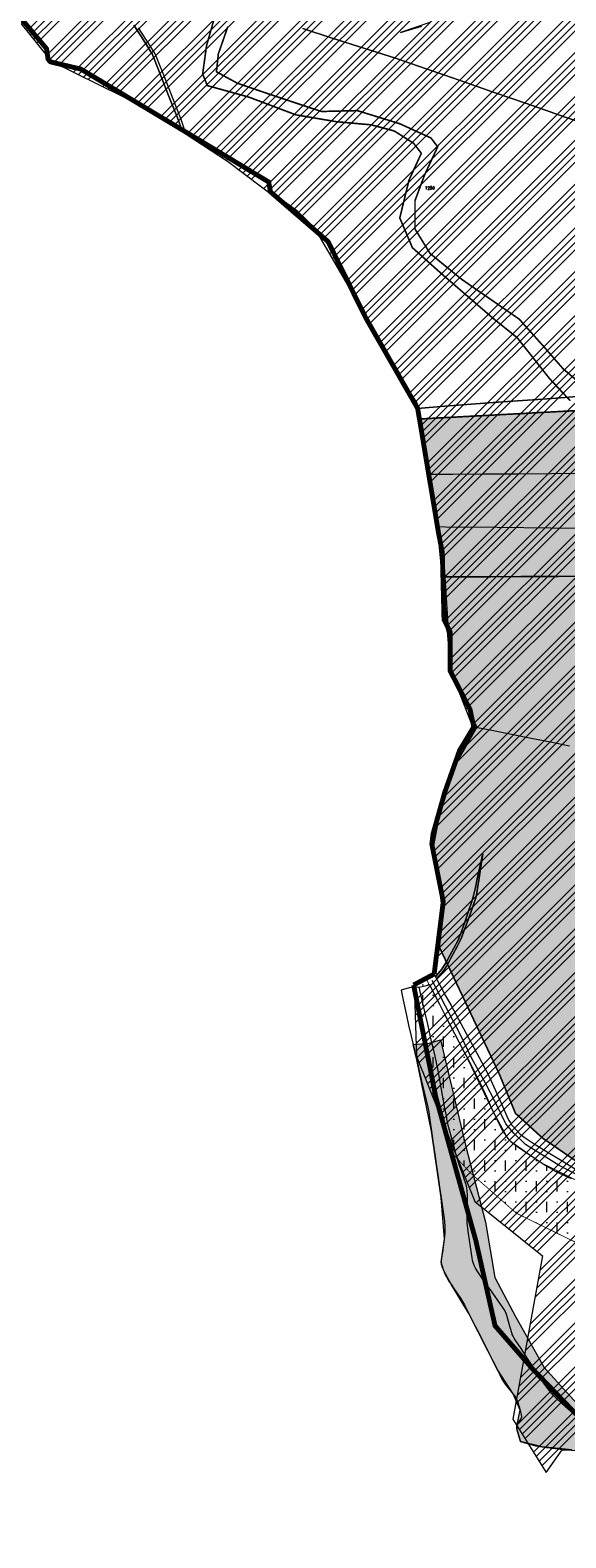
# Model space of a CAD drawing. Header units: metres. Extents: x 578835 to 593571, y 248557 to 255108.
# Tile 49 of 251: x 581736 to 582395, y 248723 to 250577. Entities that reach past the tile are written whole.
import ezdxf

# ---------------------------------------------------------------- set-up
doc = ezdxf.new("R2010")
doc.units = ezdxf.units.M
for name, pattern in [('CACHEX2', [0.75, 0.5, -0.25]), ('CONTINU', [0]), ('SOLID_LINE', [0])]:
    doc.linetypes.add(name, pattern=pattern)
for name, color, linetype, lineweight in [('Cad-HYDROGRAPHI_COURS_D_EAU28', 5, 'SOLID_LINE', 0), ('Cad-PARCELLAIRE_PARCELLE1', 250, 'SOLID_LINE', 0), ('Cad-RESEAU_ROUT_AXE_DE_VOIE26', 255, 'SOLID_LINE', 0), ('Cad-RESEAU_ROUT_LIMITE_DE_VOIE_P23', 8, 'SOLID_LINE', 0), ('Cad-TOPONYMIE_NUMERO_DE_PARCELL182', 250, 'SOLID_LINE', 0), ('EBC', 114, 'Continuous', 53), ('EBC hachures', 114, 'Continuous', 18), ('PLU', 7, 'CACHEX2', 5), ('PPRI global - contour', 152, 'Continuous', 5), ('PPRI global - hachures', 152, 'Continuous', 5), ('PPRIF - contour', 10, 'Continuous', 9), ('Recul 75m', 7, 'CONTINU', 5)]:
    doc.layers.add(name, color=color, linetype=linetype, lineweight=lineweight)
doc.styles.add('TEXTSTYLE_45_11', font='txt.shx', dxfattribs={"oblique": 50})

msp = doc.modelspace()

# ---------------------------------------------------------------- hatches: boundary and pattern name
at = {"layer": 'EBC hachures'}
h = msp.add_hatch(dxfattribs=at)
h.set_pattern_fill('EBC', color=256, scale=6, style=0, pattern_type=2)
h.set_pattern_definition([(0, (0, 0), (0, 48), []), (90, (0, 0), (-48, 3e-15), []), (90, (6, 0), (-48, 3e-15), [-21, 6, -21]), (90, (42, 0), (-48, 3e-15), [-21, 6, -21]), (0, (0, 6), (0, 48), [-21, 6, -21]), (0, (0, 42), (0, 48), [-21, 6, -21]), (90, (6.6, 0), (-48, 3e-15), [-18, 3, -6, 3, -18]), (90, (41.4, 0), (-48, 3e-15), [-18, 3, -6, 3, -18]), (90, (7.2, 0), (-48, 3e-15), [-16.2, 1.8, -12, 1.8, -16.2]), (90, (40.8, 0), (-48, 3e-15), [-16.2, 1.8, -12, 1.8, -16.2]), (90, (7.8, 0), (-48, 3e-15), [-15, 1.2, -15.6, 1.2, -15]), (90, (40.2, 0), (-48, 3e-15), [-15, 1.2, -15.6, 1.2, -15]), (90, (8.4, 0), (-48, 3e-15), [-14.4, 0.6, -18, 0.6, -14.4]), (90, (39.6, 0), (-48, 3e-15), [-14.4, 0.6, -18, 0.6, -14.4]), (90, (9, 0), (-48, 3e-15), [-13.5, 0.6, -19.8, 0.6, -13.5]), (90, (39, 0), (-48, 3e-15), [-13.5, 0.6, -19.8, 0.6, -13.5]), (90, (9.6, 0), (-48, 3e-15), [-12.6, 0.6, -21.6, 0.6, -12.6]), (90, (38.4, 0), (-48, 3e-15), [-12.6, 0.6, -21.6, 0.6, -12.6]), (90, (10.2, 0), (-48, 3e-15), [-12, 0.6, -22.8, 0.6, -12]), (90, (37.8, 0), (-48, 3e-15), [-12, 0.6, -22.8, 0.6, -12]), (90, (10.8, 0), (-48, 3e-15), [-11.4, 0.3, -24.6, 0.3, -11.4]), (90, (37.2, 0), (-48, 3e-15), [-11.4, 0.3, -24.6, 0.3, -11.4]), (90, (11.28, 0), (-48, 3e-15), [-11.22, 0, -25.56, 0, -11.22]), (90, (36.72, 0), (-48, 3e-15), [-11.22, 0, -25.56, 0, -11.22]), (0, (0, 6.6), (0, 48), [-18, 3, -6, 3, -18]), (0, (0, 41.4), (0, 48), [-18, 3, -6, 3, -18]), (0, (0, 7.2), (0, 48), [-16.2, 1.8, -12, 1.8, -16.2]), (0, (0, 40.8), (0, 48), [-16.2, 1.8, -12, 1.8, -16.2]), (0, (0, 7.8), (0, 48), [-15, 1.2, -15.6, 1.2, -15]), (0, (0, 40.2), (0, 48), [-15, 1.2, -15.6, 1.2, -15]), (0, (0, 8.4), (0, 48), [-14.4, 0.6, -18, 0.6, -14.4]), (0, (0, 39.6), (0, 48), [-14.4, 0.6, -18, 0.6, -14.4]), (0, (0, 9), (0, 48), [-13.5, 0.6, -19.8, 0.6, -13.5]), (0, (0, 39), (0, 48), [-13.5, 0.6, -19.8, 0.6, -13.5]), (0, (0, 9.6), (0, 48), [-12.6, 0.6, -21.6, 0.6, -12.6]), (0, (0, 38.4), (0, 48), [-12.6, 0.6, -21.6, 0.6, -12.6]), (0, (0, 10.2), (0, 48), [-12, 0.6, -22.8, 0.6, -12]), (0, (0, 37.8), (0, 48), [-12, 0.6, -22.8, 0.6, -12]), (0, (0, 10.8), (0, 48), [-11.4, 0.3, -24.6, 0.3, -11.4]), (0, (0, 37.2), (0, 48), [-11.4, 0.3, -24.6, 0.3, -11.4])])
h.paths.add_polyline_path([(582522.1, 249330.1), (582503.2, 249273.5), (582487.3, 249246.4), (582471.8, 249222.5), (582437.8, 249170.6), (582417.2, 249179.1), (582366.2, 249214.1), (582332.6, 249244.7), (582312.5, 249293.6), (582253.4, 249418.8), (582236.4, 249454.7), (582241.9, 249501.7), (582231.7, 249573.8), (582243.1, 249633.5), (582259.3, 249674.6), (582285, 249719.8), (582253.1, 249787.4), (582247.6, 249854.3), (582236.7, 249965.5), (582214.9, 250098.8), (582887.7, 250134.7), (582882.7, 250075.7), (582898.2, 250049.4), (582892.8, 249964), (582890.6, 249939.1), (582888.2, 249876.3), (582885.7, 249839.2), (582883.3, 249805.4), (582867.6, 249776.2), (582851, 249770.3), (582842.9, 249734.6), (582841.4, 249702.4), (582833.9, 249676.7), (582833.6, 249655), (582820.1, 249631.9), (582800.1, 249620.3), (582776.6, 249602), (582738.6, 249551.3), (582719.3, 249494), (582726.6, 249444.6), (582717.4, 249404.3), (582698.1, 249367.6), (582669.8, 249337.4), (582624, 249320.9)])
at = {"layer": 'PPRI global - hachures', "ltscale": 0.4}
h = msp.add_hatch(dxfattribs=at)
h.set_pattern_fill('ANSI36', color=256, scale=2, style=0)
h.paths.add_polyline_path([(582226.5, 249330.9), (582240.3, 249335.2), (582271.2, 249205.5), (582295.6, 249110.8), (582307.3, 249042.8), (582332.9, 248993.9), (582368, 248932.2), (582408.4, 248887.6), (582442.4, 248883.3), (582485, 248883.3), (582549.8, 248887.6), (582624.3, 248902.4), (582672.2, 248909.9), (582733.9, 248911), (582801.9, 248920.5), (582863.6, 248941.8), (582906.2, 248968.4), (582983.8, 249036.4), (583026.4, 249086.4), (583053, 249111.9), (583068.9, 249136.4), (583110.6, 249166.2), (583157.4, 249180.1), (583178.6, 249202.4), (583219.1, 249254.5), (583244.6, 249284.3), (583286.1, 249317.2), (583320.1, 249352.3), (583341.4, 249383.1), (583394.6, 249327.9), (583260.6, 249216.2), (583242.5, 249213), (583236.1, 249206.6), (583236.1, 249198.1), (583197.8, 249158.8), (583191.4, 249146), (583190.3, 249130.1), (583092.5, 249078), (583057.4, 249045), (583025.5, 249017.4), (583009.5, 248992.9), (582997.7, 248979.8), (582976.4, 248969.1), (582966.8, 248963.8), (582966.8, 248953.2), (582980.6, 248925.5), (582987, 248901.1), (582986.2, 248893), (582976.2, 248880.8), (582962, 248866.1), (582941.5, 248866.3), (582884.9, 248868.8), (582853.7, 248867.4), (582826.1, 248860.2), (582790, 248846.5), (582766.1, 248831.9), (582751.5, 248811.3), (582736.6, 248791.5), (582723.5, 248789.5), (582688.6, 248794.7), (582621.5, 248802.9), (582549.3, 248810.2), (582516.7, 248819.2), (582479.3, 248824.5), (582443.2, 248827.5), (582402, 248830.7), (582365.4, 248834.6), (582338.7, 248841.3), (582334.8, 248855.1), (582334.7, 248862), (582338.5, 248879.8), (582329.7, 248899.7), (582310, 248930.1), (582275.3, 248998.7), (582253.9, 249034), (582244.5, 249051.1), (582241.4, 249061.6), (582245.1, 249090.2), (582241.4, 249141), (582229.4, 249223), (582211.3, 249310.5), (582206.8, 249329.5)])
at = {"layer": 'PPRIF - contour', "lineweight": 15}
h = msp.add_hatch(dxfattribs=at)
h.set_pattern_fill('ANSI34', color=30, scale=2, style=0)
h.paths.add_polyline_path([(583168.6, 249236.6), (583178, 249273.4), (583184.2, 249314.4), (583186.9, 249348.5), (583183.8, 249412.7), (583188.3, 249497.8), (583209.6, 249638.6), (583209.6, 249654.2), (583202.9, 249764.7), (583181.2, 249772.5), (583212.2, 249841.8), (583235.3, 249974.6), (583193.5, 249985.1), (583186, 250045.5), (583188.3, 250067.2), (583195.8, 250078.1), (583245.8, 250078.4), (583251, 250132.9), (583194.3, 250138.8), (583209.9, 250168.3), (583209.2, 250188.5), (583208.2, 250203.8), (583217.4, 250267.6), (583213.6, 250277.4), (583257, 250284.7), (583262.3, 250350.3), (583266.2, 250436.4), (583274.5, 250436.7), (583214.4, 250499.3), (583184.6, 250537.4), (583218.9, 250547.1), (583241.1, 250552.1), (583269.7, 250547.1), (583271.2, 250569.5), (583274.9, 250580.7), (583286.5, 250597.8), (583293.7, 250716.6), (583278.7, 250731.4), (583193.7, 250750.3), (583156.8, 250759.3), (583135.7, 250831.5), (583141.4, 250856.5), (583145.7, 250864), (583161.1, 250891.6), (583169.3, 250905.2), (583172.6, 250920.3), (583171.5, 250936.4), (583169.3, 250950.6), (583181.9, 251003.3), (583206.9, 251084), (583216.6, 251114.1), (583232.4, 251161.8), (583245.3, 251209.4), (583234.5, 251210.9), (583234.1, 251288.1), (583244.7, 251288.4), (583237.9, 251328.7), (583229.5, 251356), (583200.1, 251357.4), (583190.5, 251371.4), (583189.7, 251379.6), (583190.1, 251406.1), (583244.2, 251415.8), (583256, 251419), (583270.7, 251430.9), (583295.5, 251440.9), (583325.2, 251451.6), (583340.9, 251464.4), (583366, 251457.9), (583398.6, 251444.9), (583422.1, 251436.4), (583417.6, 251462.9), (583418.1, 251496), (583409.1, 251546.1), (583400.1, 251585.2), (583360, 251579.2), (583345, 251609.2), (583333.9, 251624.8), (583325.9, 251633.3), (583319.4, 251648.3), (583296.3, 251649.3), (583292.3, 251666.9), (583282, 251764.4), (583240.6, 251790), (583212.8, 251805.8), (583221.3, 251831.8), (583251.4, 251830.5), (583273, 251828.2), (583262.7, 251903.9), (583199.7, 251895.4), (583192.9, 251945.3), (583256.3, 251954.3), (583243.7, 252050.5), (583214.5, 252068.3), (583208.7, 252073.7), (583201.9, 252137.9), (583178.1, 252135.2), (583184, 252176.1), (583226.7, 252181.7), (583216.8, 252253.1), (583211, 252307.9), (583193.4, 252422.3), (583179, 252519.8), (583167.7, 252607.7), (583178.5, 252614.4), (583188.3, 252625.4), (583184.9, 252642), (583192.1, 252639.8), (583210.9, 252641.9), (583205, 252676.9), (583200.1, 252708.5), (583205, 252708), (583195, 252797.4), (583191, 252799.3), (583173.5, 252800.6), (583168.1, 252797.6), (583165.7, 252793.8), (583165.7, 252787.7), (583073, 252815.4), (583065.7, 252814.1), (583065.9, 252812.7), (583046.9, 252808.3), (583047, 252816), (582997.1, 252812.4), (582995.9, 252782.4), (582980.2, 252787.7), (582949.9, 252804.9), (582947.3, 252800.7), (582935.2, 252777.6), (582924.4, 252768.8), (582917.3, 252760.6), (582910.9, 252748.5), (582903.8, 252736.4), (582880, 252724.9), (582817.6, 252706.2), (582782.6, 252696.4), (582747.7, 252696.6), (582653.2, 252726.3), (582583.5, 252736.7), (582547.5, 252745.9), (582391.9, 252693.8), (582342.7, 252696.6), (582258, 252701.1), (582228.9, 252730), (582194.3, 252754.7), (582137.1, 252749.1), (582028.4, 252701.2), (581997, 252701.8), (581923.1, 252644), (581895.4, 252653.8), (581783, 252699.9), (581749.2, 252724.5), (581694.5, 252730.6), (581626.9, 252779.7), (581623.7, 252832.1), (581569, 252867.1), (581549.9, 252902.8), (581520.9, 252875.8), (581488.9, 252861.1), (581415.1, 252871.7), (581334, 252861.2), (581285.9, 252845.9), (581226.3, 252859.4), (581213.3, 252849), (581176.8, 252829.2), (581135.6, 252832.3), (581093.8, 252851.3), (581026.2, 252865.7), (580894.2, 252860), (580764.2, 252821.8), (580666.3, 252837.9), (580607, 252807.3), (580553.4, 252826), (580518.4, 252831.2), (580426.2, 252844.6), (580314.8, 252864.5), (580232.5, 252861.6), (580193.3, 252877.9), (579737.7, 252731.1), (579339.3, 252594.9), (579467.3, 252530), (579492.3, 252526.5), (579537.9, 252506.9), (579628.3, 252502), (579673.3, 252488.3), (579756.6, 252421.2), (579801.6, 252412.3), (579849.5, 252376.7), (579890.1, 252373.2), (579954.1, 252363), (580003.1, 252331.2), (580020.7, 252319.9), (580037.8, 252307.6), (580048.5, 252295.4), (580067.1, 252269.5), (580095.5, 252178.5), (580127.7, 252086.6), (580157.2, 252011.7), (580209.3, 251928.5), (580208.4, 251858.2), (580196.2, 251818.1), (580206.3, 251790.3), (580227.1, 251716.5), (580274.5, 251674), (580324.8, 251599.6), (580345.2, 251568), (580352.3, 251548.4), (580380.6, 251474.6), (580498.1, 251465.1), (580632.3, 251425.6), (580688.9, 251403.8), (580903, 251328.7), (581057.2, 251304.5), (581128.9, 251277.4), (581306.2, 251176.5), (581363.6, 251156.1), (581418.4, 251079.7), (581465.7, 250967.2), (581546, 250830.9), (581604.7, 250760.4), (581621.3, 250710.8), (581635.3, 250677.6), (581677.4, 250643.3), (581761.5, 250538.8), (581878, 250481.6), (581978.4, 250416), (582083.6, 250336.2), (582132.1, 250253), (582193.1, 250147.3), (582211.3, 250118.2), (582217.8, 250080.3), (582244.2, 249930.1), (582252.9, 249788.8), (582279.9, 249720.7), (582264.1, 249693.2), (582229.1, 249577), (582243.7, 249504.2), (582236.5, 249458.4), (582233.1, 249417.2), (582207.9, 249404.1), (582210.7, 249314.7), (582282.5, 249136.4), (582365.8, 249069.6), (582329.5, 248868.7), (582370.3, 248802.9), (582390, 248830.9), (582435.3, 248829.4), (582475.8, 248930.6), (582488.2, 248933.8), (582505, 248934.9), (582536.6, 248931), (582545.6, 248873.5), (582547.7, 248837.8), (582559.3, 248733.3), (582660.3, 248732), (582707.7, 248722.6), (582711.1, 248844.3), (582713.8, 248853.6), (582730.1, 248933.3), (582770.6, 249048.6), (582781.2, 249070.8), (582782.9, 249074.1), (582786.7, 249073.5), (582794.3, 249066.4), (582796, 249060.4), (582802, 249037.4), (582837.5, 249029.2), (582847.9, 249019.4), (582859.4, 249022.7), (582870.9, 249021.6), (582882.9, 249029.8), (582897.7, 249024.9), (582894.4, 249004.6), (582898.8, 248991.5), (582903.2, 248984.9), (582914.7, 248986), (582980.9, 249040.1), (583036.7, 249107.5), (583089.8, 249152.9), (583097, 249144.7), (583169.3, 249123.7), (583150.9, 249178.9), (583158.8, 249200.1)])
at = {"layer": 'Recul 75m', "ltscale": 0.4}
h = msp.add_hatch(dxfattribs=at)
h.set_pattern_fill('MUDST', scale=2, angle=90, style=0)
h.paths.add_polyline_path([(582223.4, 249409), (582206.6, 249402.1), (582232.7, 249276.3), (582252.9, 249197.8), (582277.7, 249171), (582333.7, 249121.9), (582420.5, 249079.3), (582628.1, 249035.1), (582665.8, 249036.1), (582720.6, 249042), (582767.9, 249053.5), (582764.7, 249056.2), (582720.1, 249049.4), (582665.1, 249048.4), (582670.6, 249092.5), (582588, 249111.8), (582480.2, 249137.5), (582426.5, 249152.7), (582364.6, 249183.9), (582324.2, 249212.3), (582299.6, 249257.6), (582269.8, 249319.5)])

# ---------------------------------------------------------------- linework, layer by layer
at = {"layer": 'Cad-HYDROGRAPHI_COURS_D_EAU28'}
for points in [[(581863.1, 250583.3), (581872.4, 250568.7), (581884.1, 250550.2), (581885.6, 250547.9), (581894.2, 250526), (581906, 250496.7), (581917, 250469.1), (581920.7, 250459), (581921.1, 250457.4), (581921.3, 250453.6), (581926.1, 250451.3), (581925.3, 250455), (581924, 250459.9), (581921.5, 250467.3), (581912.5, 250490.2), (581908.7, 250499.6), (581900.7, 250519.5), (581892.2, 250541), (581889.3, 250548), (581883.3, 250557.6), (581873.5, 250572.8), (581868.9, 250580)], [(582227.2, 250586.4), (582191.1, 250574.1), (582217.4, 250582)], [(582400.5, 248878.3), (582394.3, 248883.8), (582383, 248893.9), (582379.3, 248897.5), (582375.1, 248902.5), (582370.8, 248908.2), (582367.3, 248912.9), (582364.5, 248917.1), (582357, 248928.7), (582353.2, 248934.5), (582347.5, 248943.2), (582339.5, 248955.3), (582332.2, 248966.2), (582330.8, 248968.3), (582329.6, 248970.6), (582328.7, 248972.6), (582328.5, 248973.5), (582326.1, 248981.4), (582322, 248996), (582321.1, 248998.7), (582320.6, 248999.9), (582318.7, 249003.3), (582317.1, 249006), (582314.3, 249010.2), (582304, 249024.6), (582293, 249040.1), (582285.5, 249050.9), (582283.3, 249054.4), (582282.2, 249056.9), (582280.8, 249060.1), (582279.8, 249063.6), (582279.2, 249067.2), (582277.2, 249080.6), (582274.7, 249097), (582273.8, 249102.9), (582273.5, 249106.9), (582273.3, 249109.7), (582273.3, 249118.9), (582273.6, 249138.9), (582273.6, 249145), (582272.7, 249153.1), (582271.9, 249157.1), (582270, 249162.4), (582268.1, 249168.2), (582263.4, 249181.6), (582261.3, 249188.2), (582260.2, 249192.4), (582256.7, 249205), (582253.5, 249216.6), (582250.4, 249228.4), (582248.3, 249238.1), (582248.2, 249239.9), (582247.3, 249243.4), (582245.5, 249253.1), (582241.7, 249273.9), (582238.6, 249290.5), (582237, 249299.4), (582233.9, 249315.2), (582232, 249322.2), (582229.5, 249333.1), (582224.6, 249354.4), (582221.1, 249369.6), (582214.1, 249400.1), (582202, 249399), (582192, 249396.3), (582194.5, 249384.1), (582198.2, 249367.2), (582201.2, 249353.3), (582204.2, 249339.7), (582206.7, 249329.3), (582211.2, 249310.3), (582215.1, 249293.2), (582218.3, 249279.4), (582221.6, 249266.3), (582224.4, 249254.1), (582225.9, 249246.5), (582227.3, 249236.6), (582229.3, 249222.7), (582231.1, 249210.4), (582233.4, 249194.7), (582235.1, 249182.5), (582237.4, 249166.3), (582239.2, 249154), (582241.3, 249140.8), (582243.6, 249123.5), (582245.1, 249112.3), (582245.8, 249105.1), (582245.7, 249100.9), (582245.7, 249097.5), (582244.9, 249089.9), (582242.7, 249074.1), (582241.7, 249066.5), (582241.3, 249063.6), (582241.3, 249061.4), (582241.4, 249059.3), (582241.6, 249058), (582242.6, 249055.3), (582244.4, 249050.9), (582245.5, 249048.2), (582247.8, 249043.5), (582250.3, 249038.8), (582253.8, 249033.7), (582257.6, 249028.1), (582265.1, 249017.6), (582269.9, 249009.2), (582275.2, 248998.5), (582279.9, 248989.3), (582285.4, 248978.4), (582292.3, 248964.8), (582297.5, 248954.5), (582304.7, 248940.2), (582309.9, 248929.9), (582316.4, 248917.1), (582317.3, 248915.5), (582320.1, 248911.7), (582324.8, 248905.6), (582329.6, 248899.4), (582332.9, 248895.3), (582333.9, 248893.2), (582335.1, 248890.4), (582337.3, 248883.8), (582338.4, 248879.6), (582340.1, 248872), (582340, 248870.9), (582339.5, 248869.9), (582335.5, 248863.6), (582334.6, 248861.7), (582333.9, 248859.4), (582334, 248857.3), (582334.6, 248854.8), (582338.6, 248841.1), (582347.1, 248838.6), (582351.7, 248837.3), (582357.3, 248835.9), (582365.3, 248834.4), (582370.5, 248833.7), (582374.7, 248833.2), (582387.9, 248831.7), (582401.8, 248830.4)]]:
    msp.add_lwpolyline(points, dxfattribs=at)
msp.add_lwpolyline([(582243.2, 249424.1), (582241.9, 249422.1), (582240, 249419.6), (582237.7, 249416.6), (582234.1, 249412.8), (582235.5, 249410.3), (582238.4, 249413.6), (582243.9, 249420), (582244.9, 249421.4), (582247.6, 249425.6), (582250.9, 249431.6), (582252.5, 249434.7), (582255.4, 249440), (582261, 249450.1), (582264.6, 249457.4), (582266.5, 249461.9), (582269.2, 249469), (582273.1, 249479.4), (582278.6, 249494.3), (582281.1, 249501.7), (582283.8, 249509.9), (582284.6, 249512.9), (582285.1, 249516.1), (582286.3, 249524), (582287.8, 249533.8), (582289.5, 249545.4), (582292.3, 249563.9), (582288, 249544.2), (582285.6, 249533.3), (582283.5, 249522.5), (582282.3, 249517.5), (582280.5, 249511), (582278.4, 249503.9), (582275, 249493.6), (582270.7, 249481.1), (582265.7, 249467), (582263.1, 249460.4), (582262, 249457.9), (582256.8, 249447.9), (582251.9, 249438.7), (582248.1, 249431.8), (582245.8, 249428), (582243.2, 249424.1), (582243.2, 249424.1)], close=True, dxfattribs=at)
at = {"layer": 'Cad-PARCELLAIRE_PARCELLE1'}
for points in [[(581736.9, 250579.2), (581746.4, 250566.4), (581755.7, 250554.1), (581757.5, 250541.4), (581757.9, 250540), (581758.9, 250538.7), (581760.3, 250537.9), (581763, 250537.3), (581778, 250534.5), (581789.5, 250531.6), (581797.8, 250529.1), (581800, 250528.2), (581803.7, 250525.8), (581823.4, 250513.6), (581841.7, 250502.3), (581862.1, 250489.7), (581880, 250478.7), (581899.7, 250466.6), (581908.3, 250461.2), (581921.3, 250453.6), (581921.1, 250457.4), (581920.7, 250459), (581917, 250469.1), (581906, 250496.7), (581894.2, 250526), (581885.6, 250547.9), (581884.1, 250550.2), (581872.4, 250568.7), (581863.1, 250583.3)], [(582412.9, 250126.7), (582393.2, 250125.2), (582366.2, 250123.2), (582341.3, 250121.5), (582305.3, 250118.9), (582267.4, 250116.2), (582245.6, 250114.6), (582212.2, 250111.6), (582204.4, 250125.1), (582188.7, 250151), (582180.6, 250164), (582175.3, 250172.7), (582170.6, 250180.5), (582165.7, 250189), (582157.2, 250205.9), (582148.6, 250222.7), (582146.1, 250227.5), (582136.9, 250246.7), (582130.7, 250259.4), (582123.9, 250273), (582108.9, 250303.9), (582103.7, 250314.5), (582102, 250316.9), (582089.3, 250330.3), (582064.7, 250354.2), (582054.2, 250361.9), (582031.2, 250378.1), (582029.5, 250379.4), (582028.9, 250390.2), (582020.5, 250395.4), (582013.3, 250399.8), (581997.2, 250409.5), (581974.7, 250423.3), (581956.1, 250434.7), (581946.8, 250439.9), (581926.1, 250451.3), (581925.3, 250455), (581924, 250459.9), (581921.5, 250467.3), (581912.5, 250490.2), (581908.7, 250499.6), (581900.7, 250519.5), (581892.2, 250541), (581889.3, 250548), (581883.3, 250557.6), (581873.5, 250572.8), (581868.9, 250580)], [(582431.8, 250585), (582433.4, 250569.3), (582434.7, 250557.6), (582436.7, 250540.2), (582438.2, 250525.4), (582439.8, 250510.3), (582441.5, 250494.6), (582443.5, 250476.7), (582446.5, 250451.5), (582431.2, 250457.3), (582419.4, 250461.4), (582393.8, 250470.2), (582369.4, 250478.6), (582345.1, 250487.1), (582306.6, 250500.3), (582271.4, 250512.6), (582245.7, 250521.6), (582222.6, 250529.5), (582184.9, 250542.4), (582147.3, 250554.6), (582106, 250567.8), (582070.9, 250579.2)], [(582070.9, 250579.2), (582106, 250567.8), (582147.3, 250554.6), (582184.9, 250542.4), (582222.6, 250529.5), (582245.7, 250521.6), (582271.4, 250512.6), (582306.6, 250500.3), (582345.1, 250487.1), (582369.4, 250478.6), (582393.8, 250470.2), (582419.4, 250461.4)], [(582227.2, 250586.4), (582191.1, 250574.1), (582217.4, 250582)], [(582422.6, 250031.6), (582376.9, 250031.4), (582335.4, 250031.1), (582292, 250030.9), (582255.8, 250030.5), (582223.9, 250030.4), (582222.3, 250040.1), (582221.2, 250048.4), (582219.6, 250061.4), (582218, 250074.3), (582215.7, 250092.9), (582214.5, 250101.6), (582212.2, 250111.6), (582245.6, 250114.6), (582267.4, 250116.2), (582305.3, 250118.9), (582341.3, 250121.5), (582366.2, 250123.2), (582393.2, 250125.2), (582412.9, 250126.7)], [(582422.6, 250031.6), (582376.9, 250031.4), (582335.4, 250031.1), (582292, 250030.9), (582255.8, 250030.5), (582223.9, 250030.4), (582225.7, 250019.6), (582227.7, 250007.6), (582228.8, 250001.1), (582231.9, 249986.3), (582236.2, 249966.5), (582236.2, 249966.5), (582236.2, 249966.5), (582246.5, 249966.2), (582310.1, 249965.6), (582376.3, 249964.9), (582438.6, 249964)], [(582435.1, 249905.5), (582385.6, 249905.2), (582339.1, 249905), (582302.5, 249904.8), (582264.9, 249904.5), (582243.3, 249904.5), (582242.6, 249930.2), (582242.5, 249934.4), (582242.2, 249937.3), (582241.7, 249939.8), (582237.9, 249958.2), (582236.2, 249966.5), (582246.5, 249966.2), (582310.1, 249965.6), (582376.3, 249964.9), (582438.6, 249964)], [(582398.9, 249696.4), (582375.5, 249701.2), (582352.1, 249705.9), (582327.7, 249710.8), (582303.5, 249715.7), (582281.2, 249719.8), (582281.7, 249720.2), (582279.8, 249730.4), (582277.7, 249738.3), (582276.7, 249741), (582274.1, 249747.1), (582270.1, 249754), (582261.1, 249769.6), (582254.1, 249781.8), (582253.5, 249783.3), (582252.2, 249788.7), (582251.8, 249791.2), (582251.7, 249794.1), (582250.3, 249820.6), (582249.7, 249833.8), (582249, 249836.5), (582244.6, 249851.8), (582244.3, 249861.3), (582244, 249875.1), (582243.3, 249904.5), (582264.9, 249904.5), (582302.5, 249904.8), (582339.1, 249905), (582385.6, 249905.2), (582435.1, 249905.5)], [(582398.9, 249696.4), (582375.5, 249701.2), (582352.1, 249705.9), (582327.7, 249710.8), (582303.5, 249715.7), (582281.2, 249719.8), (582271.4, 249703.9), (582263.8, 249691.1), (582262.7, 249688.5), (582261.1, 249685), (582258.9, 249679), (582254, 249665.2), (582250.7, 249655), (582248, 249646.3), (582244, 249632.9), (582239.7, 249618.3), (582235.4, 249603.5), (582231.1, 249588.4), (582229.7, 249580.7), (582229.6, 249575.7), (582229.9, 249572.1), (582231.4, 249562.9), (582234.8, 249546.7), (582239.7, 249523.8), (582243, 249508), (582243.1, 249505.1), (582241.5, 249491.7), (582241.1, 249488), (582239.5, 249474.4), (582238.2, 249463.3), (582236.9, 249452.3), (582235.3, 249438.8), (582235, 249435.2), (582232.5, 249415.9), (582234.1, 249412.8), (582237.7, 249416.6), (582240, 249419.6), (582241.9, 249422.1), (582243.2, 249424.1), (582245.8, 249428), (582248.1, 249431.8), (582251.9, 249438.7), (582256.8, 249447.9), (582262, 249457.9), (582263.1, 249460.4), (582265.7, 249467), (582270.7, 249481.1), (582275, 249493.6), (582278.4, 249503.9), (582280.5, 249511), (582282.3, 249517.5), (582283.5, 249522.5), (582285.6, 249533.3), (582288, 249544.2), (582292.3, 249563.9), (582289.5, 249545.4), (582287.8, 249533.8), (582286.3, 249524), (582285.1, 249516.1), (582284.6, 249512.9), (582283.8, 249509.9), (582281.1, 249501.7), (582278.6, 249494.3), (582273.1, 249479.4), (582269.2, 249469), (582266.5, 249461.9), (582264.6, 249457.4), (582261, 249450.1), (582255.4, 249440), (582252.5, 249434.7), (582250.9, 249431.6), (582247.6, 249425.6), (582244.9, 249421.4), (582243.9, 249420), (582238.4, 249413.6), (582235.5, 249410.3), (582246.1, 249390.3), (582253.3, 249377.4), (582265.3, 249355.1), (582274.7, 249337.8), (582281.6, 249325.1), (582291.1, 249307.3), (582300.3, 249289.9), (582307.9, 249272.8), (582316.6, 249253.6), (582321.9, 249241.3), (582324.4, 249236.1), (582326.4, 249232.9), (582328.2, 249230.3), (582330.1, 249228), (582333.4, 249224.3), (582338.5, 249219.2), (582343.5, 249215.3), (582349.4, 249211.2), (582355.8, 249207.2), (582360.8, 249203.9), (582372.9, 249196.6), (582387.8, 249187.5), (582406, 249176.3)], [(582400.5, 248878.3), (582394.3, 248883.8), (582383, 248893.9), (582379.3, 248897.5), (582375.1, 248902.5), (582370.8, 248908.2), (582367.3, 248912.9), (582364.5, 248917.1), (582357, 248928.7), (582353.2, 248934.5), (582347.5, 248943.2), (582339.5, 248955.3), (582332.2, 248966.2), (582330.8, 248968.3), (582329.6, 248970.6), (582328.7, 248972.6), (582328.5, 248973.5), (582326.1, 248981.4), (582322, 248996), (582321.1, 248998.7), (582320.6, 248999.9), (582318.7, 249003.3), (582317.1, 249006), (582314.3, 249010.2), (582304, 249024.6), (582293, 249040.1), (582285.5, 249050.9), (582283.3, 249054.4), (582282.2, 249056.9), (582280.8, 249060.1), (582279.8, 249063.6), (582279.2, 249067.2), (582277.2, 249080.6), (582274.7, 249097), (582273.8, 249102.9), (582273.5, 249106.9), (582273.3, 249109.7), (582273.3, 249118.9), (582273.6, 249138.9), (582273.6, 249145), (582272.7, 249153.1), (582271.9, 249157.1), (582270, 249162.4), (582268.1, 249168.2), (582263.4, 249181.6), (582261.3, 249188.2), (582260.2, 249192.4), (582256.7, 249205), (582253.5, 249216.6), (582250.4, 249228.4), (582248.3, 249238.1), (582248.2, 249239.9), (582247.3, 249243.4), (582245.5, 249253.1), (582241.7, 249273.9), (582238.6, 249290.5), (582237, 249299.4), (582233.9, 249315.2), (582232, 249322.2), (582229.5, 249333.1), (582224.6, 249354.4), (582221.1, 249369.6), (582214.1, 249400.1), (582221.4, 249401.6), (582224.3, 249402.4), (582226.6, 249403.5), (582233.4, 249390.3), (582239, 249379), (582245.1, 249366.8), (582251.4, 249355), (582257.5, 249343.1), (582263.1, 249332.7), (582269, 249320.9), (582276.7, 249306.4), (582284.2, 249291.8), (582289.3, 249281.8), (582295.3, 249268.7), (582297.5, 249264.1), (582303.3, 249251.2), (582308.4, 249240), (582312.9, 249230.8), (582315.5, 249225.6), (582317.6, 249222), (582320.1, 249218.8), (582321.3, 249216.8), (582322.1, 249215.3), (582323.8, 249213.4), (582326.7, 249210.2), (582335, 249203.8), (582341.5, 249199.5), (582359.4, 249187.5), (582369.3, 249180.9), (582379.7, 249174.8), (582382.4, 249173.4), (582401.3, 249164.4)]]:
    msp.add_lwpolyline(points, dxfattribs=at)
at = {"layer": 'Cad-RESEAU_ROUT_AXE_DE_VOIE26'}
msp.add_lwpolyline([(582912.8, 249263.9), (582850.4, 249185.7), (582793.8, 249118.4), (582779.6, 249104), (582761.3, 249091.6), (582749.9, 249087.2), (582735.5, 249085.7), (582669.5, 249098.9), (582606.8, 249113.4), (582527.5, 249132), (582451, 249150.5), (582428.6, 249158.3), (582386.2, 249180.6), (582344.9, 249206.4), (582330.4, 249220.3), (582320.6, 249232), (582307.8, 249258.9), (582295.7, 249281.7), (582279.1, 249312), (582264.6, 249342.1), (582246.6, 249376.6), (582230.2, 249408)], dxfattribs=at)
msp.add_lwpolyline([(582912.8, 249263.9), (582850.4, 249185.7), (582793.8, 249118.4), (582779.6, 249104), (582761.3, 249091.6), (582749.9, 249087.2), (582735.5, 249085.7), (582669.5, 249098.9), (582606.8, 249113.4), (582527.5, 249132), (582451, 249150.5), (582428.6, 249158.3), (582386.2, 249180.6), (582344.9, 249206.4), (582330.4, 249220.3), (582320.6, 249232), (582307.8, 249258.9), (582295.7, 249281.7), (582279.1, 249312), (582264.6, 249342.1), (582246.6, 249376.6), (582230.2, 249408)], dxfattribs=at)
at = {"layer": 'Cad-RESEAU_ROUT_LIMITE_DE_VOIE_P23', "ltscale": 0.4, "const_width": 2}
for points in [[(581965.8, 250604.5), (581952.6, 250558.1), (581947.8, 250523.1), (581953.5, 250508.9), (582004.6, 250494.7), (582062.4, 250472.9), (582112.6, 250464.4), (582155.2, 250460.6), (582183.6, 250453), (582207.3, 250437.9), (582216.8, 250425.6), (582201.6, 250392.5), (582190.3, 250346.1), (582205.8, 250309.5), (582241.8, 250277.3), (582305.3, 250222.4), (582334.7, 250198.8), (582374.4, 250148.6), (582400, 250121.2)], [(582415.1, 250140.2), (582391.3, 250160.4), (582367, 250188.3), (582337.2, 250221.6), (582266, 250270.9), (582227.6, 250302.3), (582209, 250332.5), (582209, 250367.3), (582220.7, 250398.7), (582236.9, 250433.6), (582228.7, 250444.4), (582190.4, 250461.9), (582138, 250478.1), (582093.9, 250477), (582034.6, 250496.7), (581990.4, 250511.8), (581964.8, 250525.8), (581967.1, 250547.8), (581978.8, 250581.5)]]:
    msp.add_lwpolyline(points, dxfattribs=at)
at = {"layer": 'EBC', "const_width": 2}
msp.add_lwpolyline([(582417.2, 249179.1), (582366.2, 249214.1), (582332.6, 249244.7), (582312.5, 249293.6), (582253.4, 249418.8), (582236.4, 249454.7), (582241.9, 249501.7), (582231.7, 249573.8), (582243.1, 249633.5), (582259.3, 249674.6), (582285, 249719.8), (582253.1, 249787.4), (582247.6, 249854.3), (582236.7, 249965.5), (582214.9, 250098.8), (582887.7, 250134.7)], dxfattribs=at)
at = {"layer": 'PLU', "color": 7, "ltscale": 2, "const_width": 6}
for points in [[(582232.6, 249416.1), (582243.8, 249505.3), (582229.7, 249575.8), (582231.2, 249588.5), (582245.6, 249639.6), (582263.9, 249691.2), (582281.3, 249720.1), (582276.8, 249741.2), (582252.3, 249788.9), (582252.3, 249836.7), (582244.7, 249851.9), (582242.6, 249934.6), (582238, 249958.4), (582212.3, 250111.8), (582148.6, 250222.9), (582102, 250317.1), (582031.2, 250378.2), (582029, 250390.3), (581946.9, 250439.9), (581797.9, 250529.2), (581763.1, 250537.4), (581760.4, 250538.1), (581757.6, 250541.5), (581755.8, 250554.2), (581694.4, 250627.2)], [(582232.6, 249416.1), (582207.3, 249402.6)], [(582207.3, 249402.6), (582234.6, 249264.8), (582283.9, 249088), (582307.5, 248983.4), (582354.1, 248929.9), (582419.4, 248862)]]:
    msp.add_lwpolyline(points, dxfattribs=at)
at = {"layer": 'PPRI global - contour'}
msp.add_lwpolyline([(582402, 248830.7), (582365.4, 248834.6), (582338.7, 248841.3), (582334.8, 248855.1), (582334.7, 248862), (582338.5, 248879.8), (582329.7, 248899.7), (582310, 248930.1), (582275.3, 248998.7), (582253.9, 249034), (582244.5, 249051.1), (582241.4, 249061.6), (582245.1, 249090.2), (582241.4, 249141), (582229.4, 249223), (582211.3, 249310.5), (582206.8, 249329.5), (582226.5, 249330.9), (582240.3, 249335.2), (582271.2, 249205.5), (582295.6, 249110.8), (582307.3, 249042.8), (582332.9, 248993.9), (582368, 248932.2), (582408.4, 248887.6)], dxfattribs=at).dxf.unprotected_set("ltscale", 0)
at = {"layer": 'PPRIF - contour', "flags": 128}
msp.add_lwpolyline([(581677.4, 250643.3), (581761.5, 250538.8), (581878, 250481.6), (581978.4, 250416), (582083.6, 250336.2), (582132.1, 250253), (582193.1, 250147.3), (582211.3, 250118.2), (582211.3, 250118.2), (582217.8, 250080.3), (582244.2, 249930.1), (582252.9, 249788.8), (582279.9, 249720.7), (582264.1, 249693.2), (582229.1, 249577), (582243.7, 249504.2), (582236.5, 249458.4), (582233.1, 249417.2), (582207.9, 249404.1), (582210.7, 249314.7), (582282.5, 249136.4), (582365.8, 249069.6), (582329.5, 248868.7), (582370.3, 248802.9), (582390, 248830.9), (582435.3, 248829.4)], dxfattribs=at)
at = {"layer": 'Recul 75m', "color": 7, "ltscale": 0.4, "const_width": 1}
msp.add_lwpolyline([(582223.4, 249409), (582206.6, 249402.1), (582232.7, 249276.3), (582252.9, 249197.8), (582277.7, 249171), (582333.7, 249121.9), (582420.5, 249079.3), (582628.1, 249035.1), (582665.8, 249036.1), (582720.6, 249042), (582767.9, 249053.5), (582764.7, 249056.2), (582720.1, 249049.4), (582665.1, 249048.4), (582670.6, 249092.5), (582588, 249111.8), (582480.2, 249137.5), (582426.5, 249152.7), (582364.6, 249183.9), (582324.2, 249212.3), (582299.6, 249257.6), (582269.8, 249319.5), (582223.4, 249409)], close=True, dxfattribs=at)

# ---------------------------------------------------------------- texts
at = {"layer": 'Cad-TOPONYMIE_NUMERO_DE_PARCELL182', "style": 'TEXTSTYLE_45_11'}
msp.add_text('1250', height=3.49, rotation=359.5887, dxfattribs=at).set_placement((582221.3, 250381.2))

doc.saveas('drawing.dxf')
